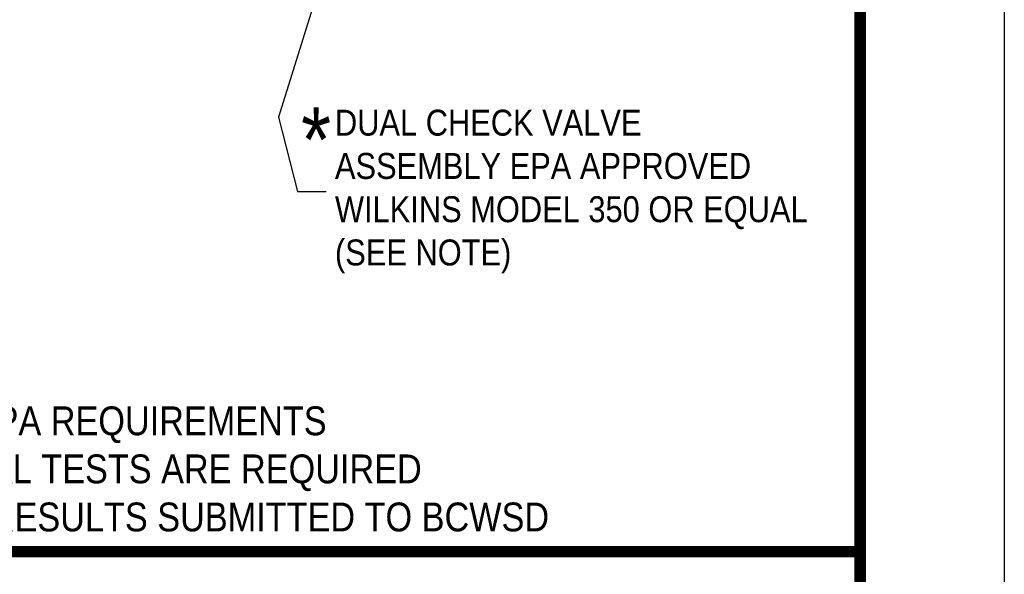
# Model space of a CAD drawing. Header units: inches. Extents: x -21.7 to 11.6, y 10.7 to 21.7.
# Tile 205 of 207: x -16.7 to -13.2, y 13.2 to 15.1. Entities that reach past the tile are written whole.
import ezdxf

# ---------------------------------------------------------------- set-up
doc = ezdxf.new("R2010")
doc.units = ezdxf.units.IN
doc.header["$MEASUREMENT"] = 0
doc.layers.add('BORDER', color=252, linetype='Continuous')
doc.styles.get("Standard").update_dxf_attribs({"font": 'arial.ttf', "width": 0.85})
doc.dimstyles.get("Standard").update_dxf_attribs({"dimtxt": 0.18, "dimasz": 0.18, "dimexe": 0.18, "dimexo": 0.0625, "dimgap": 0.09, "dimtad": 0, "dimtih": 1, "dimtoh": 1, "dimdec": 4, "dimzin": 0, "dimdsep": 46, "dimtxsty": 'Standard', "dimcen": 0.09, "dimadec": 0, "dimazin": 0, "dimtfac": 1, "dimtdec": 4, "dimtofl": 0, "dimtmove": 0, "dimatfit": 3, "dimfxl": 1, "dimtolj": 1, "dimtzin": 0, "dimarcsym": 0})

msp = doc.modelspace()

# ---------------------------------------------------------------- linework, layer by layer
at = {"layer": 'BORDER', "color": 7, "const_width": 0.04}
msp.add_lwpolyline([(-21.2384, 11.23556), (-21.2384, 21.23556), (-13.7384, 21.23556), (-13.7384, 11.23556)], close=True, dxfattribs=at)
msp.add_lwpolyline([(-21.2384, 13.23555), (-13.7384, 13.23555)], dxfattribs=at)
at = {"layer": 'Defpoints', "color": 3, "linetype": 'Continuous', "ltscale": 2}
msp.add_lwpolyline([(-21.7384, 10.73556), (-21.7384, 21.73556), (-13.2384, 21.73556), (-13.2384, 10.73556)], close=True, dxfattribs=at)

# ---------------------------------------------------------------- texts
at = {"attachment_point": 4}
for s, insert, char_height in [('\\A1;DUAL CHECK VALVE \\PASSEMBLY EPA APPROVED\\PWILKINS MODEL 350 OR EQUAL\\P(SEE NOTE) ', (-15.55944, 14.48475), 0.09), ('\\A1;{\\LNOTE:} PER EPA REQUIREMENTS \\P            ANNUAL TESTS ARE REQUIRED \\P            WITH RESULTS SUBMITTED TO BCWSD', (-17.4884, 13.52197), 0.1)]:
    msp.add_mtext(s, dxfattribs=dict(at, insert=insert, char_height=char_height))
at = {"insert": (-15.67687, 14.66424), "char_height": 0.225, "width": 2.4510788, "attachment_point": 4}
msp.add_mtext('\\A1;* ', dxfattribs=at)

# ---------------------------------------------------------------- leaders
at = {"annotation_type": 0, "has_hookline": 1, "hookline_direction": 0, "text_width": 1.63405}
msp.add_leader([(-15.24026, 16.40016), (-15.75478, 14.74276), (-15.68944, 14.48475), (-15.58944, 14.48475)], dimstyle='Standard', override={"dimtxt": 0.09, "dimasz": 0.1, "dimexe": 0.08, "dimexo": 0.03, "dimgap": 0.03}, dxfattribs=at)

doc.saveas('drawing.dxf')
